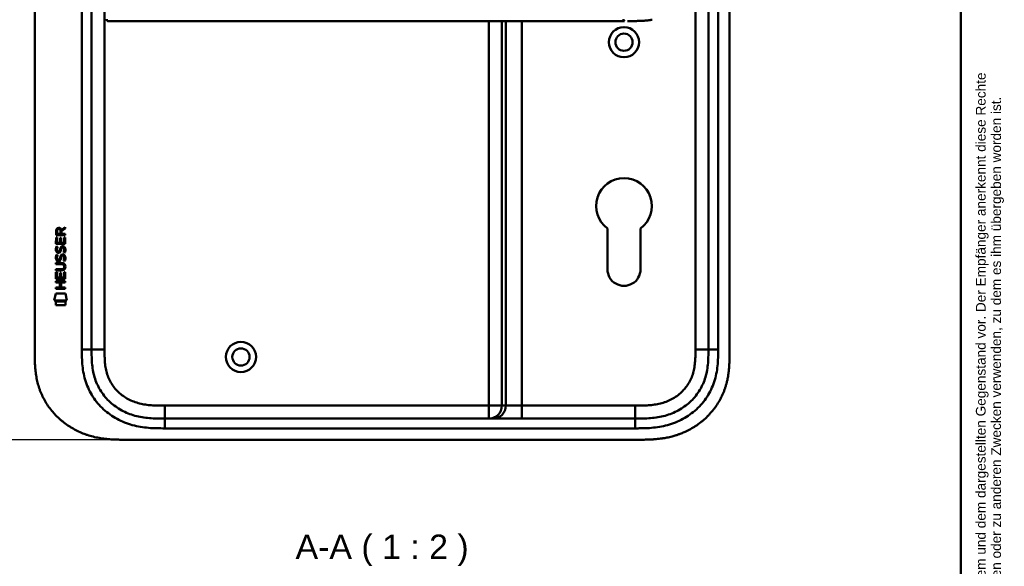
# Model space of a CAD drawing. Header units: millimetres. Extents: x 20 to 833, y 20 to 574.
# Tile 19 of 21: x 530 to 833, y 216 to 384. Entities that reach past the tile are written whole.
import ezdxf
from ezdxf.enums import TextEntityAlignment as Align

# ---------------------------------------------------------------- set-up
doc = ezdxf.new("R2010")
doc.units = ezdxf.units.MM
doc.header["$LTSCALE"] = 2
for name, color, linetype, lineweight in [('Bemaßungen(DIN)', 7, 'Continuous', 25), ('Sichtbare Kanten(DIN)', 7, 'Continuous', 50), ('Sichtbare tangentiale Kanten(DIN)', 7, 'Continuous', 50), ('Skizziergeometrie(DIN)', 7, 'Continuous', 50), ('Symbole(DIN)', 7, 'Continuous', 25)]:
    doc.layers.add(name, color=color, linetype=linetype, lineweight=lineweight)
doc.styles.add('Aktuell-DIN', font='arial.ttf')
doc.styles.add('Aktuell-DINGroßer Text', font='arial.ttf')
doc.styles.add('STANDARD-DIN~0', font='arial.ttf')
doc.styles.add('Textstil10', font='arial.ttf')
doc.styles.add('Textstil41', font='arial.ttf', dxfattribs={"width": 0.8})
doc.styles.add('Textstil83', font='arial.ttf', dxfattribs={"width": 0.8})
doc.dimstyles.new('CAD-LAN', dxfattribs={"dimscale": 2, "dimtxt": 3.5, "dimasz": 2.5, "dimexe": 3.175, "dimexo": 0, "dimgap": 0.8, "dimtad": 1, "dimrnd": 1e-08, "dimtxsty": 'STANDARD-DIN~0', "dimcen": 0.09, "dimdle": 10, "dimclrd": 250, "dimclre": 250, "dimclrt": 250, "dimadec": 0, "dimazin": 2, "dimtfac": 1, "dimtmove": 0, "dimatfit": 3, "dimfxl": 1, "dimtolj": 1, "dimtzin": 0, "dimlwd": 25, "dimlwe": 25, "dimarcsym": 0})

# ---------------------------------------------------------------- blocks, each defined once
blk = doc.blocks.new('Ränder Standardrahmen')
at = {"layer": 'Skizziergeometrie(DIN)', "flags": 128}
blk.add_lwpolyline([(10, 10), (10, 287), (410, 287), (410, 10), (10, 10)], dxfattribs=at)
blk = doc.blocks.new('Schriftfelder Heusser')
at = {"layer": 'Symbole(DIN)', "color": 7, "insert": (293.33, 191.7), "char_height": 1.5, "width": 182.3003, "attachment_point": 1, "rotation": 90, "line_spacing_factor": 0.944221, "style": 'Aktuell-DIN'}
blk.add_mtext('\\fArial|b0|i0;\\H1.5000;Die Schlossfabrik Heusser AG ist Eigentümerin dieses Dokumentes und behält sich alle Rechte an diesem und dem dargestellten Gegenstand vor. Der Empfänger anerkennt diese Rechte\\Pund wird das Dokument nicht ohne schriftliche Ermächtigung der Eigentümerin Dritten zugänglich machen oder zu anderen Zwecken verwenden, zu dem es ihm übergeben worden ist.\\P ', dxfattribs=at)
at = {"layer": 'Symbole(DIN)', "color": 179, "true_color": 0x262659, "style": 'Textstil10'}
blk.add_attdef('ERSTELLUNGSDATUM_001', (217.04, 218.29), '', height=2, dxfattribs=at)
at = {"layer": 'Symbole(DIN)', "color": 179, "true_color": 0x262659}
for tag, height, style, p in [('AUTOR', 2.49, 'Aktuell-DIN', (240.03, 219.26)), ('KONTROLLDATUM', 2, 'Textstil10', (217.42, 215.04)), ('KONTROLLIERT_VON', 2, 'Textstil10', (239.98, 215.05))]:
    blk.add_attdef(tag, text='', height=height, dxfattribs=dict(at, style=style)).set_placement(p, align=Align.MIDDLE_LEFT)
at = {"layer": 'Symbole(DIN)', "color": 7, "style": 'Textstil83', "width": 0.8}
blk.add_attdef('Anfänglicher_Ansichtsmaßstab_001', (281.57, 213.34), '', height=2.3, dxfattribs=at)
at = {"layer": 'Symbole(DIN)', "color": 179, "true_color": 0x262659, "style": 'Textstil10'}
blk.add_attdef('PROJEKT', text='', height=2, dxfattribs=at).set_placement((217.77, 209.72), align=Align.BOTTOM_LEFT)
at = {"layer": 'Symbole(DIN)', "color": 7, "style": 'Textstil41', "width": 0.8}
blk.add_attdef('STATUS', text='', height=5, dxfattribs=at).set_placement((284.53, 195.86), align=Align.MIDDLE_CENTER)
blk = doc.blocks.new('*D22')
at = {"layer": 'Bemaßungen(DIN)', "color": 250, "linetype": 'Continuous', "lineweight": 25, "true_color": 0x3f3f3f, "transparency": 16777216}
for p, q in [((562.23, 499.69), (475.04, 499.69)), ((481.39, 494.69), (481.39, 259.69)), ((562.79, 254.69), (475.04, 254.69))]:
    blk.add_line(p, q, dxfattribs=at)
at = {"layer": 'Bemaßungen(DIN)', "color": 250, "linetype": 'Continuous', "true_color": 0x3f3f3f, "transparency": 16777216}
for points in [[(480.56, 494.69), (482.23, 494.69), (481.39, 499.69)], [(480.56, 259.69), (482.23, 259.69), (481.39, 254.69)]]:
    blk.add_solid(points, dxfattribs=at)
at = {"layer": 'Defpoints', "color": 0, "linetype": 'Continuous', "transparency": 16777216}
for p in [(562.23, 499.69), (481.39, 254.69), (562.79, 254.69)]:
    blk.add_point(p, dxfattribs=at)
at = {"layer": 'Bemaßungen(DIN)', "color": 250, "linetype": 'Continuous', "lineweight": 25, "true_color": 0x3f3f3f, "transparency": 16777216, "insert": (472.65, 369.37), "char_height": 7, "attachment_point": 1, "rotation": 90, "style": 'STANDARD-DIN~0'}
blk.add_mtext('\\A1;245', dxfattribs=at)

msp = doc.modelspace()

# ---------------------------------------------------------------- linework, layer by layer
at = {"layer": 'Sichtbare Kanten(DIN)'}
for p, q in [((534.752, 281.478), (534.752, 472.909)), ((552.252, 282.478), (552.252, 471.909)), ((742.252, 471.909), (742.252, 282.478)), ((748.752, 281.478), (748.752, 472.909)), ((716.042, 383.68), (716.108, 383.68)), ((541.286, 317.767), (541.288, 319.08)), ((541.637, 319.036), (541.636, 318.148)), ((542.654, 318.147), (542.654, 319.036)), ((542.951, 319.396), (544.147, 320.187)), ((543.004, 318.998), (543.003, 318.147)), ((544.146, 319.752), (543.004, 318.998)), ((544.147, 320.187), (544.146, 319.752)), ((711.152, 307.197), (711.148, 319.772)), ((721.348, 319.765), (721.352, 307.2)), ((541.284, 315.037), (541.286, 317.041)), ((544.145, 317.765), (541.286, 317.767)), ((541.286, 317.041), (541.634, 317.041)), ((541.634, 317.041), (541.633, 315.413)), ((541.636, 318.148), (542.654, 318.147)), ((542.527, 315.413), (542.528, 316.86)), ((542.528, 316.86), (542.877, 316.859)), ((542.877, 316.859), (542.876, 315.412)), ((543.003, 318.147), (544.145, 318.146)), ((543.794, 315.412), (543.796, 317.059)), ((543.796, 317.059), (544.144, 317.058)), ((544.144, 317.058), (544.143, 315.034)), ((544.145, 318.146), (544.145, 317.765)), ((544.143, 315.034), (541.284, 315.037)), ((541.456, 314.263), (541.794, 314.162)), ((541.633, 315.413), (542.527, 315.413)), ((541.652, 312.931), (541.659, 312.914)), ((542.336, 312.833), (542.347, 312.85)), ((542.876, 315.412), (543.794, 315.412)), ((543.384, 313.96), (543.373, 313.96)), ((541.454, 311.716), (541.792, 311.616)), ((541.65, 310.385), (541.657, 310.367)), ((542.334, 310.287), (542.345, 310.304)), ((543.382, 311.413), (543.371, 311.413)), ((541.277, 306.874), (541.278, 307.251)), ((542.923, 306.873), (541.277, 306.874)), ((541.278, 307.251), (542.947, 307.25)), ((541.279, 308.809), (541.279, 309.186)), ((541.279, 309.186), (542.925, 309.185)), ((542.949, 308.808), (541.279, 308.809)), ((543.829, 308.023), (543.829, 308.032)), ((541.273, 303.128), (541.274, 303.506)), ((541.274, 303.506), (544.132, 303.503)), ((541.275, 304.299), (541.277, 306.303)), ((544.134, 304.297), (541.275, 304.299)), ((541.277, 306.303), (541.625, 306.303)), ((541.625, 306.303), (541.624, 304.676)), ((541.624, 304.676), (542.519, 304.675)), ((542.519, 304.675), (542.52, 306.122)), ((542.52, 306.122), (542.868, 306.122)), ((542.868, 306.122), (542.867, 304.675)), ((542.867, 304.675), (543.786, 304.674)), ((543.786, 304.674), (543.787, 306.321)), ((543.787, 306.321), (544.136, 306.321)), ((544.132, 303.503), (544.132, 303.126)), ((544.136, 306.321), (544.134, 304.297)), ((541.272, 301.194), (541.272, 301.571)), ((541.272, 301.571), (542.515, 301.57)), ((544.13, 301.192), (541.272, 301.194)), ((542.516, 303.127), (541.273, 303.128)), ((542.515, 301.57), (542.516, 303.127)), ((542.873, 303.127), (542.871, 301.57)), ((542.871, 301.57), (544.131, 301.569)), ((544.132, 303.126), (542.873, 303.127)), ((544.131, 301.569), (544.13, 301.192)), ((540.741, 297.617), (541.2, 299.749)), ((544.656, 297.614), (540.741, 297.617)), ((541.199, 296.189), (541.2, 297.331)), ((541.2, 299.749), (544.206, 299.747)), ((541.2, 297.331), (544.197, 297.328)), ((544.197, 297.328), (544.196, 296.186)), ((544.206, 299.747), (544.656, 297.614)), ((544.196, 296.186), (541.199, 296.189)), ((574.79, 261.193), (719.714, 261.193)), ((562.791, 254.693), (720.713, 254.693))]:
    msp.add_line(p, q, dxfattribs=at)
for centre, radius in [((716.252, 377.193), 4.65), ((716.252, 377.193), 2.65), ((598.252, 280.193), 4.65), ((598.252, 280.193), 2.65)]:
    msp.add_circle(centre, radius, dxfattribs=at)
for centre, radius, start, end in [((716.252, 326.693), 8.6, 306.33484, 233.59112), ((716.252, 307.198), 5.1, 180.02039, 0.02039)]:
    msp.add_arc(centre, radius, start, end, dxfattribs=at)
for centre, major_axis, ratio, start_param, end_param in [((542.815, 318.264), (-0.976, 1.274), 0.5180415, 5.9043613, 6.8771057), ((541.423, 318.183), (1.242, 1.64), 0.5994938, 5.878165, 6.7089725), ((542.918, 316.042), (1.103, 3.296), 0.2312948, 2.8124619, 2.8734213), ((542.397, 313.725), (0.574, 1.004), 0.5438409, 2.7534304, 3.2137241), ((542.278, 312.858), (0.098, 0.139), 0.3641716, 4.4844927, 4.7925708), ((542.725, 312.273), (0.839, 1.642), 0.4591024, 5.9761877, 6.4975755), ((543.002, 313.742), (-1.192, -3.54), 0.2215161, 5.9678979, 6.0270389), ((542.403, 311.187), (-0.583, -1.012), 0.541605, 5.8985019, 6.3563332), ((542.276, 310.311), (-0.098, -0.139), 0.3641716, 1.3429, 1.6509781), ((542.724, 309.729), (-0.838, -1.64), 0.4594521, 2.8344186, 3.3561114), ((539.108, 311.555), (4.808, -4.323), 0.3742014, 5.888113, 6.6064523), ((539.104, 304.511), (4.814, 4.313), 0.3742661, 5.9599282, 6.6783921), ((520.396, 327.86), (23.266, -20.361), 0.1371339, 6.127502, 6.402435)]:
    msp.add_ellipse(centre, major_axis=major_axis, ratio=ratio, start_param=start_param, end_param=end_param, dxfattribs=at)
for points, degree, knots in [([(557.497, 383.68), (557.496, 383.68), (557.496, 383.68), (557.496, 383.68), (557.496, 383.68), (557.495, 383.68), (557.495, 383.68), (557.494, 383.68), (557.494, 383.68), (557.491, 383.68), (557.489, 383.68), (557.484, 383.68), (557.482, 383.68), (557.477, 383.68), (557.474, 383.68), (557.461, 383.681), (557.458, 383.681), (557.451, 383.681), (557.449, 383.681), (557.443, 383.681), (557.44, 383.681), (557.429, 383.681), (557.422, 383.681), (557.399, 383.681), (557.384, 383.682), (557.307, 383.685), (557.244, 383.691), (557.156, 383.717), (557.127, 383.728), (557.073, 383.759), (557.048, 383.779), (557.008, 383.826), (556.991, 383.853), (556.969, 383.911), (556.962, 383.941), (556.954, 384.002), (556.953, 384.033), (556.955, 384.14), (556.968, 384.216), (556.98, 384.291)], 3, [0, 0, 0, 0, 0.00028677, 0.00028677, 0.00085963, 0.00085963, 0.00200522, 0.00200522, 0.00429634, 0.00429634, 0.02262582, 0.02262582, 0.03179275, 0.03179275, 0.04109082, 0.04109082, 0.04341208, 0.04341208, 0.04456569, 0.04456569, 0.0457191, 0.0457191, 0.04803012, 0.04803012, 0.05262125, 0.05262125, 0.07113734, 0.07113734, 0.08037876, 0.08037876, 0.08967939, 0.08967939, 0.09896722, 0.09896722, 0.10819297, 0.10819297, 0.11738064, 0.11738064, 0.14030942, 0.14030942, 0.14030942, 0.14030942]), ([(557.535, 383.68), (557.535, 383.68), (557.535, 383.68), (557.533, 383.68), (557.53, 383.68), (557.524, 383.68), (557.521, 383.68), (557.511, 383.68), (557.505, 383.68), (557.493, 383.68), (557.487, 383.68), (557.482, 383.68)], 3, [0, 0, 0, 0, 0.0000178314, 0.0000178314, 0.0007794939, 0.0007794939, 0.0018252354, 0.0018252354, 0.003761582, 0.003761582, 0.0056120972, 0.0056120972, 0.0056120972, 0.0056120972]), ([(557.547, 383.68), (557.547, 383.68), (557.547, 383.68), (557.547, 383.68), (557.547, 383.682), (557.547, 383.682), (557.547, 383.68), (557.547, 383.679), (557.546, 383.68), (557.545, 383.681), (557.545, 383.682), (557.545, 383.68), (557.544, 383.68), (557.543, 383.68), (557.542, 383.681), (557.542, 383.681), (557.541, 383.681), (557.541, 383.68), (557.541, 383.68), (557.54, 383.68), (557.54, 383.68), (557.539, 383.68), (557.538, 383.681), (557.537, 383.681), (557.536, 383.68), (557.535, 383.68), (557.534, 383.68), (557.533, 383.681), (557.532, 383.681), (557.531, 383.68), (557.53, 383.68), (557.528, 383.68), (557.527, 383.68), (557.526, 383.681), (557.525, 383.681), (557.524, 383.68), (557.523, 383.68), (557.521, 383.68), (557.52, 383.68), (557.519, 383.681), (557.518, 383.681), (557.517, 383.68), (557.515, 383.68), (557.514, 383.68), (557.513, 383.68), (557.512, 383.68), (557.51, 383.681), (557.509, 383.68), (557.508, 383.68), (557.506, 383.68), (557.505, 383.68), (557.504, 383.68), (557.502, 383.68), (557.501, 383.68), (557.5, 383.68), (557.485, 383.68), (557.485, 383.68), (558.335, 383.68), (558.927, 383.68), (559.974, 383.68), (561.484, 383.68), (562.501, 383.68), (563.716, 383.68), (565.079, 383.68)], 3, [0, 0, 0, 0, 0.0025183, 0.0025183, 0.0025183, 0.0949441, 0.0949441, 0.0949441, 0.1873699, 0.1873699, 0.1873699, 0.2797957, 0.2797957, 0.2797957, 0.3722215, 0.3722215, 0.3722215, 0.4184344, 0.4184344, 0.4184344, 0.4646473, 0.4646473, 0.4646473, 0.5570732, 0.5570732, 0.5570732, 0.649499, 0.649499, 0.649499, 0.7419248, 0.7419248, 0.7419248, 0.8343506, 0.8343506, 0.8343506, 0.9267764, 0.9267764, 0.9267764, 1.0192022, 1.0192022, 1.0192022, 1.111628, 1.111628, 1.111628, 1.2040539, 1.2040539, 1.2040539, 1.2964797, 1.2964797, 1.2964797, 1.3889055, 1.3889055, 1.3889055, 1.4813313, 1.4813313, 1.4813313, 2.5715522, 2.5715522, 2.5715522, 3.3314242, 3.3314242, 3.3314242, 3.8432408, 3.8432408, 3.8432408, 3.8432408]), ([(557.529, 383.68), (557.529, 383.68), (557.529, 383.68), (557.528, 383.68), (557.528, 383.68), (557.528, 383.68), (557.528, 383.68), (557.527, 383.68), (557.526, 383.68), (557.521, 383.68), (557.517, 383.68), (557.506, 383.68), (557.499, 383.68), (557.492, 383.68), (557.49, 383.68), (557.489, 383.68)], 3, [0, 0, 0, 0, 0.0000222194, 0.0000222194, 0.0000666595, 0.0000666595, 0.0001555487, 0.0001555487, 0.000333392, 0.000333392, 0.0016342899, 0.0016342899, 0.0041648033, 0.0041648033, 0.0047801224, 0.0047801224, 0.0047801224, 0.0047801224]), ([(557.522, 383.68), (557.522, 383.68), (557.522, 383.68), (557.522, 383.68), (557.521, 383.68), (557.521, 383.68), (557.52, 383.68), (557.519, 383.68), (557.518, 383.68), (557.515, 383.68), (557.513, 383.68), (557.51, 383.68), (557.509, 383.68), (557.505, 383.68), (557.503, 383.68), (557.499, 383.68), (557.498, 383.68), (557.497, 383.68)], 3, [0, 0, 0, 0, 0.0000111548, 0.0000111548, 0.0000825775, 0.0000825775, 0.0002255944, 0.0002255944, 0.0005124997, 0.0005124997, 0.0010879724, 0.0010879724, 0.0016605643, 0.0016605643, 0.0027915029, 0.0027915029, 0.0035733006, 0.0035733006, 0.0035733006, 0.0035733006]), ([(567.02, 383.68), (567.02, 383.68), (567.02, 383.68), (567.016, 383.68), (567.012, 383.68), (566.999, 383.68), (566.991, 383.68), (566.961, 383.68), (566.94, 383.68), (566.862, 383.68), (566.806, 383.68), (566.451, 383.68), (566.157, 383.68), (565.675, 383.68), (565.485, 383.68), (565.235, 383.68), (565.173, 383.68), (565.102, 383.68), (565.092, 383.68), (565.079, 383.68), (565.075, 383.68), (565.071, 383.68), (565.071, 383.68), (565.071, 383.68)], 3, [0, 0, 0, 0, 0.00002188, 0.00002188, 0.00142247, 0.00142247, 0.00422366, 0.00422366, 0.01131416, 0.01131416, 0.03022244, 0.03022244, 0.13111577, 0.13111577, 0.19835974, 0.19835974, 0.2207698, 0.2207698, 0.22427128, 0.22427128, 0.22567187, 0.22567187, 0.22569375, 0.22569375, 0.22569375, 0.22569375]), ([(567.023, 383.68), (567.453, 383.68), (567.894, 383.68), (568.344, 383.68), (570.874, 383.68), (573.616, 383.68), (576.357, 383.68), (578.606, 383.68), (580.877, 383.68), (583.147, 383.68), (593.25, 383.68), (603.4, 383.68), (613.522, 383.68), (630.431, 383.68), (647.357, 383.68), (664.27, 383.68), (672.726, 383.68), (681.186, 383.68), (689.643, 383.68), (693.872, 383.68), (698.099, 383.68), (702.329, 383.68), (704.993, 383.68), (707.67, 383.68), (710.316, 383.68), (711.871, 383.68), (713.404, 383.68), (714.951, 383.68), (715.313, 383.68), (715.67, 383.68), (716.042, 383.68)], 3, [4.0756591, 4.0756591, 4.0756591, 4.0756591, 4.2235005, 4.2235005, 4.2235005, 5.0551855, 5.0551855, 5.0551855, 5.7376751, 5.7376751, 5.7376751, 8.7756456, 8.7756456, 8.7756456, 13.8502555, 13.8502555, 13.8502555, 16.3875605, 16.3875605, 16.3875605, 17.6562129, 17.6562129, 17.6562129, 18.4553381, 18.4553381, 18.4553381, 18.9248654, 18.9248654, 18.9248654, 19.0347624, 19.0347624, 19.0347624, 19.0347624]), ([(716.414, 383.681), (716.414, 383.681), (716.414, 383.681), (716.414, 383.681), (716.414, 383.681), (716.413, 383.681), (716.413, 383.681), (716.412, 383.681), (716.412, 383.681), (716.409, 383.681), (716.408, 383.681), (716.388, 383.681), (716.37, 383.681), (716.328, 383.681), (716.304, 383.681), (716.247, 383.681), (716.215, 383.681), (716.172, 383.68), (716.162, 383.68), (716.147, 383.68), (716.144, 383.68), (716.139, 383.68), (716.138, 383.68), (716.136, 383.68), (716.136, 383.68), (716.135, 383.68), (716.135, 383.68), (716.135, 383.68), (716.135, 383.68), (716.134, 383.68)], 3, [0, 0, 0, 0, 0.000010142, 0.000010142, 0.000037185, 0.000037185, 0.000109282, 0.000109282, 0.000301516, 0.000301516, 0.000814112, 0.000814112, 0.00628175, 0.00628175, 0.013571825, 0.013571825, 0.023292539, 0.023292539, 0.026532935, 0.026532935, 0.027613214, 0.027613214, 0.02797342, 0.02797342, 0.028093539, 0.028093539, 0.028133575, 0.028133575, 0.028179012, 0.028179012, 0.028179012, 0.028179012]), ([(718.53, 383.697), (718.53, 383.697), (718.53, 383.697), (718.53, 383.697), (718.53, 383.697), (718.529, 383.697), (718.529, 383.697), (718.527, 383.697), (718.526, 383.697), (718.521, 383.697), (718.518, 383.697), (718.504, 383.696), (718.493, 383.696), (718.451, 383.696), (718.419, 383.695), (718.292, 383.694), (718.196, 383.692), (718.071, 383.691), (718.042, 383.691), (717.998, 383.69), (717.984, 383.69), (717.962, 383.69), (717.955, 383.69), (717.944, 383.69), (717.94, 383.69), (717.935, 383.69), (717.933, 383.689), (717.93, 383.689), (717.929, 383.689), (717.928, 383.689), (717.927, 383.689), (717.927, 383.689), (717.927, 383.689), (717.926, 383.689), (717.926, 383.689), (717.926, 383.689), (717.926, 383.689), (717.926, 383.689), (717.926, 383.689), (717.926, 383.689)], 3, [0, 0, 0, 0, 0.000043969, 0.000043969, 0.000083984, 0.000083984, 0.000204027, 0.000204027, 0.000564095, 0.000564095, 0.001644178, 0.001644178, 0.004884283, 0.004884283, 0.014604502, 0.014604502, 0.04376599, 0.04376599, 0.052593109, 0.052593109, 0.057007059, 0.057007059, 0.059214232, 0.059214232, 0.060317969, 0.060317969, 0.060869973, 0.060869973, 0.061146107, 0.061146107, 0.061284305, 0.061284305, 0.061353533, 0.061353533, 0.061388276, 0.061388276, 0.061405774, 0.061405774, 0.061423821, 0.061423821, 0.061423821, 0.061423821]), ([(718.53, 383.697), (718.541, 383.697), (718.551, 383.697), (718.755, 383.7), (718.947, 383.703), (719.138, 383.707)], 3, [0.247650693, 0.247650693, 0.247650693, 0.247650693, 0.250845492, 0.250845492, 0.310534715, 0.310534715, 0.310534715, 0.310534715]), ([(719.748, 383.719), (719.748, 383.719), (719.748, 383.719), (719.748, 383.719), (719.747, 383.719), (719.747, 383.719), (719.747, 383.719), (719.745, 383.719), (719.744, 383.719), (719.739, 383.719), (719.736, 383.719), (719.722, 383.719), (719.711, 383.719), (719.67, 383.718), (719.638, 383.717), (719.512, 383.714), (719.417, 383.712), (719.291, 383.71), (719.261, 383.709), (719.215, 383.708), (719.2, 383.708), (719.177, 383.707), (719.169, 383.707), (719.158, 383.707), (719.154, 383.707), (719.148, 383.707), (719.146, 383.707), (719.143, 383.707), (719.142, 383.707), (719.141, 383.707), (719.14, 383.707), (719.14, 383.707), (719.139, 383.707), (719.139, 383.707), (719.139, 383.707), (719.139, 383.707), (719.139, 383.707), (719.139, 383.707), (719.138, 383.707), (719.138, 383.707)], 3, [0, 0, 0, 0, 0.000046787, 0.000046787, 0.000086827, 0.000086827, 0.000206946, 0.000206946, 0.000567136, 0.000567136, 0.001647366, 0.001647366, 0.004887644, 0.004887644, 0.014608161, 0.014608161, 0.043771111, 0.043771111, 0.053078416, 0.053078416, 0.057732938, 0.057732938, 0.060060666, 0.060060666, 0.0612249, 0.0612249, 0.061807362, 0.061807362, 0.062098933, 0.062098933, 0.062245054, 0.062245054, 0.062318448, 0.062318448, 0.062355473, 0.062355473, 0.062374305, 0.062374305, 0.06239437, 0.06239437, 0.06239437, 0.06239437]), ([(719.748, 383.719), (719.757, 383.72), (719.765, 383.72), (719.975, 383.725), (720.176, 383.73), (720.392, 383.736), (720.406, 383.736), (720.421, 383.737)], 3, [0.373932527, 0.373932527, 0.373932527, 0.373932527, 0.376597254, 0.376597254, 0.439473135, 0.439473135, 0.443987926, 0.443987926, 0.443987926, 0.443987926]), ([(720.909, 383.752), (720.909, 383.752), (720.909, 383.752), (720.909, 383.752), (720.909, 383.752), (720.909, 383.752), (720.908, 383.752), (720.908, 383.752), (720.907, 383.752), (720.904, 383.752), (720.902, 383.751), (720.893, 383.751), (720.887, 383.751), (720.861, 383.75), (720.841, 383.75), (720.762, 383.747), (720.703, 383.745), (720.607, 383.742), (720.57, 383.741), (720.514, 383.739), (720.495, 383.739), (720.467, 383.738), (720.458, 383.738), (720.444, 383.737), (720.439, 383.737), (720.432, 383.737), (720.43, 383.737), (720.427, 383.737), (720.425, 383.737), (720.424, 383.737), (720.423, 383.737), (720.422, 383.737), (720.422, 383.737), (720.421, 383.737), (720.421, 383.737), (720.421, 383.737), (720.421, 383.737), (720.421, 383.737), (720.421, 383.737), (720.421, 383.737), (720.421, 383.737), (720.421, 383.737)], 3, [0, 0, 0, 0, 0.000030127, 0.000030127, 0.00007034, 0.00007034, 0.000146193, 0.000146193, 0.000373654, 0.000373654, 0.001055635, 0.001055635, 0.003100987, 0.003100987, 0.009236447, 0.009236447, 0.027643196, 0.027643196, 0.039082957, 0.039082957, 0.044805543, 0.044805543, 0.047668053, 0.047668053, 0.049100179, 0.049100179, 0.049817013, 0.049817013, 0.050176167, 0.050176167, 0.050356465, 0.050356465, 0.050447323, 0.050447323, 0.050493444, 0.050493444, 0.050517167, 0.050517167, 0.050529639, 0.050529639, 0.050543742, 0.050543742, 0.050543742, 0.050543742]), ([(720.909, 383.752), (720.932, 383.752), (720.955, 383.753), (721.021, 383.755), (721.065, 383.757), (721.108, 383.758)], 3, [0.495122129, 0.495122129, 0.495122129, 0.495122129, 0.502349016, 0.502349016, 0.515895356, 0.515895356, 0.515895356, 0.515895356]), ([(721.108, 383.758), (721.108, 383.758), (721.524, 383.772), (722.308, 383.803), (723.084, 383.851), (723.844, 383.931), (724.591, 384.062), (724.94, 384.137)], 5, [0, 0, 0, 0, 0, 0, 0.00023388, 0.21792631, 0.41257681, 0.41257681, 0.41257681, 0.41257681, 0.41257681, 0.41257681]), ([(543.829, 308.032), (543.829, 308.079), (543.826, 308.126), (543.81, 308.261), (543.788, 308.349), (543.713, 308.5), (543.667, 308.561), (543.547, 308.667), (543.476, 308.707), (543.259, 308.79), (543.099, 308.808), (542.949, 308.808)], 3, [0, 0, 0, 0, 0.01400423, 0.01400423, 0.0408947, 0.0408947, 0.06439039, 0.06439039, 0.08887549, 0.08887549, 0.13413559, 0.13413559, 0.13413559, 0.13413559]), ([(574.79, 261.193), (573.993, 261.193), (573.194, 261.194), (572.398, 261.212), (571.616, 261.23), (570.837, 261.265), (570.064, 261.33), (569.302, 261.393), (568.546, 261.485), (567.799, 261.612), (567.061, 261.737), (566.331, 261.896), (565.613, 262.094), (564.191, 262.486), (562.814, 263.03), (561.524, 263.729), (560.241, 264.425), (559.045, 265.274), (557.976, 266.254), (556.903, 267.239), (555.959, 268.356), (555.18, 269.562), (554.389, 270.787), (553.768, 272.102), (553.316, 273.466), (553.086, 274.161), (552.9, 274.869), (552.752, 275.586), (552.603, 276.316), (552.493, 277.056), (552.417, 277.803), (552.34, 278.565), (552.297, 279.335), (552.275, 280.106), (552.253, 280.897), (552.252, 281.689), (552.252, 282.478)], 3, [-3.5878945, -3.5878945, -3.5878945, -3.5878945, -3.3572287, -3.3572287, -3.3572287, -3.130617, -3.130617, -3.130617, -2.9072125, -2.9072125, -2.9072125, -2.686272, -2.686272, -2.686272, -2.2491577, -2.2491577, -2.2491577, -1.8144218, -1.8144218, -1.8144218, -1.3774727, -1.3774727, -1.3774727, -0.9334763, -0.9334763, -0.9334763, -0.7071199, -0.7071199, -0.7071199, -0.476774, -0.476774, -0.476774, -0.2414596, -0.2414596, -0.2414596, 0, 0, 0, 0]), ([(742.252, 282.478), (742.252, 281.689), (742.252, 280.897), (742.229, 280.106), (742.207, 279.335), (742.164, 278.565), (742.087, 277.803), (742.011, 277.056), (741.902, 276.316), (741.752, 275.586), (741.605, 274.869), (741.418, 274.161), (741.188, 273.466), (740.736, 272.102), (740.115, 270.787), (739.324, 269.562), (738.545, 268.356), (737.602, 267.239), (736.528, 266.254), (735.46, 265.274), (734.263, 264.425), (732.98, 263.729), (731.69, 263.03), (730.313, 262.486), (728.892, 262.094), (728.173, 261.896), (727.443, 261.737), (726.705, 261.612), (725.958, 261.485), (725.203, 261.393), (724.44, 261.33), (723.668, 261.265), (722.888, 261.23), (722.106, 261.212), (721.31, 261.194), (720.511, 261.193), (719.714, 261.193)], 3, [-3.5878945, -3.5878945, -3.5878945, -3.5878945, -3.3464348, -3.3464348, -3.3464348, -3.1111202, -3.1111202, -3.1111202, -2.8807742, -2.8807742, -2.8807742, -2.6544175, -2.6544175, -2.6544175, -2.2104205, -2.2104205, -2.2104205, -1.7734708, -1.7734708, -1.7734708, -1.3387347, -1.3387347, -1.3387347, -0.9016205, -0.9016205, -0.9016205, -0.6806803, -0.6806803, -0.6806803, -0.4572762, -0.4572762, -0.4572762, -0.2306652, -0.2306652, -0.2306652, 0, 0, 0, 0]), ([(534.752, 281.478), (534.752, 280.91), (534.753, 279.767), (534.788, 278.318), (534.871, 276.857), (534.981, 275.681), (535.19, 274.207), (535.418, 273.028), (535.789, 271.562), (536.157, 270.398), (536.709, 268.964), (537.225, 267.838), (537.964, 266.465), (538.629, 265.398), (539.548, 264.113), (540.351, 263.128), (541.436, 261.958), (542.364, 261.074), (543.592, 260.042), (544.626, 259.277), (545.973, 258.403), (547.091, 257.771), (548.528, 257.067), (549.706, 256.575), (551.205, 256.049), (552.421, 255.697), (553.953, 255.341), (555.185, 255.122), (556.725, 254.919), (557.954, 254.811), (559.482, 254.73), (560.998, 254.694), (562.196, 254.693), (562.791, 254.693)], 3, [0.00000215, 0.00000215, 0.00000215, 0.00000215, 0.04166657, 0.08333314, 0.10416642, 0.14583299, 0.16666628, 0.20833285, 0.22916613, 0.2708327, 0.29166599, 0.33333256, 0.35416584, 0.39583241, 0.4166657, 0.45833227, 0.47916555, 0.52083212, 0.54166541, 0.58333198, 0.60416526, 0.64583183, 0.66666512, 0.70833169, 0.72916497, 0.77083154, 0.79166483, 0.8333314, 0.85416468, 0.89583125, 0.91666454, 0.95833111, 0.99999768, 0.99999768, 0.99999768, 0.99999768]), ([(720.713, 254.693), (721.311, 254.693), (722.362, 254.694), (723.573, 254.719), (724.486, 254.754), (725.096, 254.787), (725.858, 254.841), (726.469, 254.896), (727.232, 254.979), (727.843, 255.059), (728.758, 255.2), (729.669, 255.37), (730.875, 255.648), (731.772, 255.896), (732.66, 256.177), (733.246, 256.38), (734.118, 256.711), (734.977, 257.074), (736.238, 257.679), (737.327, 258.283), (738.642, 259.116), (739.653, 259.844), (740.861, 260.827), (741.779, 261.672), (742.859, 262.795), (743.667, 263.746), (744.602, 264.995), (745.286, 266.041), (745.979, 267.264), (746.397, 268.102), (746.78, 268.957), (747.017, 269.535), (747.29, 270.265), (747.49, 270.857), (747.716, 271.602), (747.879, 272.203), (748.097, 273.11), (748.279, 274.024), (748.467, 275.249), (748.569, 276.169), (748.644, 277.087), (748.682, 277.699), (748.716, 278.462), (748.734, 279.07), (748.746, 279.827), (748.752, 280.58), (748.752, 281.179), (748.752, 281.478)], 3, [0.00000945, 0.00000945, 0.00000945, 0.00000945, 0.04167564, 0.07292528, 0.08334182, 0.10417491, 0.11459146, 0.13542455, 0.1458411, 0.16667419, 0.17709074, 0.20834038, 0.22917347, 0.26042311, 0.27083965, 0.29167275, 0.30208929, 0.33333893, 0.35417202, 0.39583821, 0.4166713, 0.45833749, 0.47917058, 0.52083676, 0.54166985, 0.58333604, 0.60416913, 0.64583532, 0.66666841, 0.69791805, 0.70833459, 0.72916769, 0.73958423, 0.76041733, 0.77083387, 0.79166696, 0.80208351, 0.83333315, 0.85416624, 0.88541588, 0.89583243, 0.91666552, 0.92708206, 0.94791516, 0.9583317, 0.9791648, 0.99999789, 0.99999789, 0.99999789, 0.99999789])]:
    msp.add_open_spline(points, degree=degree, knots=knots, dxfattribs=at)
for points in [[(557.544, 383.68), (557.522, 383.68), (557.5, 383.68), (557.478, 383.68)], [(557.547, 383.68), (557.546, 383.68), (557.545, 383.68), (557.544, 383.68)], [(557.547, 383.68), (557.547, 383.68), (557.547, 383.68), (557.547, 383.68)], [(716.108, 383.68), (716.117, 383.68), (716.126, 383.68), (716.134, 383.68)], [(717.342, 383.685), (717.538, 383.686), (717.732, 383.687), (717.926, 383.689)], [(541.288, 319.08), (541.303, 319.522), (541.535, 319.984), (542.148, 319.984)], [(542.654, 319.036), (542.655, 319.309), (542.568, 319.634), (542.152, 319.634)], [(541.332, 312.784), (541.242, 313.025), (541.213, 313.258), (541.255, 313.587)], [(541.255, 313.587), (541.272, 313.726), (541.314, 313.933), (541.385, 314.106)], [(541.892, 312.324), (541.668, 312.357), (541.438, 312.502), (541.332, 312.784)], [(541.385, 314.106), (541.404, 314.155), (541.456, 314.263), (541.456, 314.263)], [(541.639, 313.698), (541.575, 313.445), (541.569, 313.221), (541.628, 313.005)], [(541.794, 314.162), (541.794, 314.162), (541.674, 313.836), (541.639, 313.698)], [(541.864, 312.701), (542.011, 312.641), (542.2, 312.677), (542.305, 312.792)], [(542.674, 312.675), (542.559, 312.466), (542.364, 312.307), (542.046, 312.311)], [(542.347, 312.85), (542.416, 312.96), (542.472, 313.123), (542.527, 313.369)], [(542.527, 313.369), (542.612, 313.736), (542.714, 313.948), (542.855, 314.115)], [(542.867, 313.218), (542.812, 312.978), (542.75, 312.813), (542.674, 312.675)], [(542.855, 314.115), (542.948, 314.226), (543.078, 314.298), (543.258, 314.322)], [(542.916, 313.417), (542.908, 313.387), (542.868, 313.221), (542.867, 313.218)], [(543.101, 313.842), (543.031, 313.753), (542.97, 313.615), (542.916, 313.417)], [(543.373, 313.96), (543.251, 313.96), (543.176, 313.927), (543.101, 313.842)], [(543.258, 314.322), (543.545, 314.36), (543.828, 314.26), (544.022, 313.943)], [(543.576, 312.377), (543.576, 312.377), (543.731, 312.631), (543.79, 312.916)], [(543.79, 312.916), (543.859, 313.249), (543.859, 313.525), (543.753, 313.722)], [(544.17, 313.009), (544.14, 312.678), (543.982, 312.348), (543.945, 312.29)], [(544.022, 313.943), (544.132, 313.763), (544.185, 313.544), (544.185, 313.274)], [(544.185, 313.274), (544.185, 313.189), (544.178, 313.104), (544.17, 313.009)], [(541.33, 310.238), (541.24, 310.479), (541.211, 310.712), (541.253, 311.04)], [(541.253, 311.04), (541.27, 311.179), (541.312, 311.386), (541.383, 311.559)], [(541.89, 309.777), (541.666, 309.81), (541.436, 309.955), (541.33, 310.238)], [(541.383, 311.559), (541.402, 311.609), (541.454, 311.716), (541.454, 311.716)], [(541.637, 311.151), (541.573, 310.899), (541.567, 310.675), (541.626, 310.459)], [(541.792, 311.616), (541.792, 311.616), (541.672, 311.289), (541.637, 311.151)], [(541.862, 310.155), (542.009, 310.095), (542.198, 310.13), (542.303, 310.245)], [(542.044, 309.764), (541.944, 309.766), (541.923, 309.772), (541.89, 309.777)], [(542.046, 312.311), (541.946, 312.312), (541.925, 312.319), (541.892, 312.324)], [(542.672, 310.129), (542.557, 309.919), (542.362, 309.76), (542.044, 309.764)], [(542.345, 310.304), (542.414, 310.413), (542.47, 310.577), (542.525, 310.822)], [(542.525, 310.822), (542.61, 311.19), (542.712, 311.401), (542.853, 311.569)], [(542.865, 310.672), (542.81, 310.432), (542.748, 310.267), (542.672, 310.129)], [(542.853, 311.569), (542.946, 311.679), (543.076, 311.751), (543.256, 311.775)], [(542.913, 310.87), (542.906, 310.84), (542.866, 310.674), (542.865, 310.672)], [(543.099, 311.295), (543.029, 311.207), (542.968, 311.068), (542.913, 310.87)], [(543.371, 311.413), (543.249, 311.413), (543.174, 311.381), (543.099, 311.295)], [(543.256, 311.775), (543.543, 311.814), (543.826, 311.713), (544.019, 311.397)], [(543.574, 309.83), (543.574, 309.831), (543.729, 310.084), (543.788, 310.369)], [(543.943, 309.744), (543.923, 309.748), (543.574, 309.83), (543.574, 309.83)], [(543.945, 312.29), (543.925, 312.295), (543.576, 312.377), (543.576, 312.377)], [(543.788, 310.369), (543.857, 310.702), (543.857, 310.978), (543.751, 311.176)], [(544.168, 310.462), (544.138, 310.131), (543.98, 309.801), (543.943, 309.744)], [(544.019, 311.397), (544.13, 311.216), (544.183, 310.997), (544.183, 310.728)], [(544.183, 310.728), (544.183, 310.643), (544.176, 310.557), (544.168, 310.462)]]:
    msp.add_open_spline(points, degree=3, dxfattribs=at)
at = {"layer": 'Sichtbare tangentiale Kanten(DIN)'}
for p, q in [((556.252, 471.909), (556.252, 282.478)), ((738.252, 282.478), (738.252, 471.909)), ((674.655, 265.193), (674.655, 383.68)), ((678.639, 383.68), (678.639, 265.193)), ((679.845, 265.193), (679.845, 383.68)), ((684.826, 383.68), (684.826, 265.193)), ((552.252, 282.478), (549.252, 282.478)), ((556.252, 282.478), (552.252, 282.478)), ((738.252, 282.478), (742.252, 282.478)), ((742.252, 282.478), (745.252, 282.478)), ((574.77, 265.193), (674.655, 265.193)), ((574.77, 265.193), (574.77, 261.193)), ((674.655, 265.193), (674.655, 261.193)), ((674.655, 265.193), (678.639, 265.193)), ((678.639, 265.193), (679.845, 265.193)), ((679.845, 265.193), (684.826, 265.193)), ((684.826, 265.193), (684.826, 261.193)), ((684.826, 265.193), (719.715, 265.193)), ((719.715, 265.193), (719.715, 261.193)), ((574.79, 261.193), (574.79, 258.193)), ((719.714, 261.193), (719.714, 258.194))]:
    msp.add_line(p, q, dxfattribs=at)
for points in [[(549.252, 471.909), (549.252, 408.765), (549.252, 345.622), (549.252, 282.478)], [(745.252, 282.478), (745.252, 345.621), (745.252, 408.765), (745.252, 471.909)], [(678.639, 265.193), (678.639, 262.984), (676.855, 261.193), (674.655, 261.193)], [(675.861, 261.193), (678.061, 261.193), (679.845, 262.984), (679.845, 265.193)], [(574.79, 258.193), (623.098, 258.193), (671.406, 258.193), (719.714, 258.194)]]:
    msp.add_open_spline(points, degree=3, dxfattribs=at)
for points, knots in [([(716.042, 383.68), (716.073, 383.68), (716.097, 383.73), (716.103, 383.918), (716.106, 384.019), (716.104, 384.149), (716.101, 384.291)], [0, 0, 0, 0, 0.6504188, 0.6504188, 0.6504188, 1, 1, 1, 1]), ([(549.252, 282.478), (549.252, 282.358), (549.252, 282.239), (549.252, 282.019), (549.252, 281.919), (549.253, 281.719), (549.253, 281.62), (549.256, 281.02), (549.262, 280.52), (549.276, 280.02)], [18.94311531, 18.94311531, 18.94311531, 18.94311531, 18.97893752, 18.97893752, 19.00893239, 19.00893239, 19.03892725, 19.03892725, 19.18890158, 19.18890158, 19.18890158, 19.18890158]), ([(556.252, 282.478), (556.252, 282.243), (556.252, 282.008), (556.253, 281.773), (556.253, 281.629), (556.254, 281.486), (556.255, 281.342), (556.255, 281.27), (556.256, 281.198), (556.257, 281.127), (556.258, 280.983), (556.26, 280.839), (556.263, 280.696), (556.264, 280.62), (556.265, 280.544), (556.267, 280.468), (556.269, 280.392), (556.271, 280.315), (556.273, 280.239), (556.277, 280.087), (556.282, 279.935), (556.289, 279.777), (556.301, 279.47), (556.317, 279.176), (556.339, 278.872), (556.34, 278.864), (556.34, 278.857), (556.341, 278.849), (556.386, 278.233), (556.452, 277.645), (556.548, 277.056), (556.55, 277.048), (556.551, 277.039), (556.553, 277.03), (556.65, 276.437), (556.779, 275.85), (556.944, 275.273), (556.945, 275.269), (556.946, 275.265), (556.948, 275.26), (557.117, 274.673), (557.325, 274.09), (557.572, 273.532), (557.82, 272.968), (558.112, 272.414), (558.441, 271.89), (558.771, 271.362), (559.143, 270.854), (559.546, 270.38), (559.95, 269.904), (560.393, 269.453), (560.861, 269.039), (561.328, 268.626), (561.825, 268.245), (562.345, 267.899), (562.864, 267.554), (563.407, 267.243), (563.965, 266.97), (564.523, 266.697), (565.103, 266.458), (565.688, 266.256), (565.692, 266.255), (565.695, 266.254), (565.698, 266.252), (566.277, 266.053), (566.873, 265.887), (567.471, 265.752), (567.476, 265.75), (567.481, 265.749), (567.487, 265.748), (568.076, 265.616), (568.667, 265.514), (569.267, 265.436), (569.276, 265.435), (569.285, 265.434), (569.294, 265.432), (569.886, 265.356), (570.474, 265.303), (571.09, 265.267), (571.098, 265.266), (571.105, 265.266), (571.112, 265.266), (571.417, 265.248), (571.711, 265.235), (572.012, 265.225), (572.322, 265.214), (572.63, 265.207), (572.937, 265.203), (573.55, 265.193), (574.16, 265.193), (574.77, 265.193)], [0, 0, 0, 0, 0.0704958, 0.0704958, 0.0704958, 0.1135802, 0.1135802, 0.1135802, 0.1351224, 0.1351224, 0.1351224, 0.1782067, 0.1782067, 0.1782067, 0.2010367, 0.2010367, 0.2010367, 0.2238668, 0.2238668, 0.2238668, 0.2695268, 0.2695268, 0.2695268, 0.3586563, 0.3586563, 0.3586563, 0.3608469, 0.3608469, 0.3608469, 0.5409597, 0.5409597, 0.5409597, 0.5436764, 0.5436764, 0.5436764, 0.7252406, 0.7252406, 0.7252406, 0.7265644, 0.7265644, 0.7265644, 0.9114145, 0.9114145, 0.9114145, 1.0980359, 1.0980359, 1.0980359, 1.2857686, 1.2857686, 1.2857686, 1.473937, 1.473937, 1.473937, 1.6615015, 1.6615015, 1.6615015, 1.848744, 1.848744, 1.848744, 2.0359253, 2.0359253, 2.0359253, 2.0369996, 2.0369996, 2.0369996, 2.2219177, 2.2219177, 2.2219177, 2.2235518, 2.2235518, 2.2235518, 2.4055185, 2.4055185, 2.4055185, 2.4082995, 2.4082995, 2.4082995, 2.5881875, 2.5881875, 2.5881875, 2.5903234, 2.5903234, 2.5903234, 2.6794917, 2.6794917, 2.6794917, 2.7711647, 2.7711647, 2.7711647, 2.9540838, 2.9540838, 2.9540838, 2.9540838]), ([(719.714, 258.194), (719.929, 258.194), (720.144, 258.194), (720.36, 258.194), (720.561, 258.194), (720.763, 258.195), (720.965, 258.196), (721.066, 258.197), (721.167, 258.198), (721.267, 258.199), (721.563, 258.201), (721.858, 258.206), (722.175, 258.213), (722.183, 258.213), (722.19, 258.214), (722.198, 258.214), (723.085, 258.234), (723.882, 258.273), (724.69, 258.34), (724.704, 258.341), (724.719, 258.343), (724.734, 258.344), (725.555, 258.413), (726.383, 258.515), (727.206, 258.654), (727.214, 258.655), (727.222, 258.657), (727.23, 258.658), (728.057, 258.799), (728.878, 258.978), (729.688, 259.202), (729.695, 259.203), (729.701, 259.205), (729.707, 259.207), (731.34, 259.658), (732.936, 260.293), (734.41, 261.092), (735.895, 261.897), (737.308, 262.898), (738.556, 264.043), (739.805, 265.189), (740.93, 266.519), (741.844, 267.934), (742.754, 269.344), (743.499, 270.905), (744.033, 272.512), (744.034, 272.516), (744.035, 272.519), (744.036, 272.523), (744.3, 273.321), (744.517, 274.139), (744.686, 274.963), (744.688, 274.969), (744.689, 274.976), (744.691, 274.983), (744.859, 275.803), (744.982, 276.634), (745.067, 277.457), (745.069, 277.471), (745.07, 277.485), (745.071, 277.499), (745.154, 278.308), (745.201, 279.112), (745.227, 279.98), (745.227, 279.994), (745.228, 280.007), (745.228, 280.02), (745.252, 280.865), (745.252, 281.671), (745.252, 282.478)], [37.4953956, 37.4953956, 37.4953956, 37.4953956, 37.5599869, 37.5599869, 37.5599869, 37.6205127, 37.6205127, 37.6205127, 37.6507756, 37.6507756, 37.6507756, 37.7394301, 37.7394301, 37.7394301, 37.7415642, 37.7415642, 37.7415642, 37.9889156, 37.9889156, 37.9889156, 37.9934173, 37.9934173, 37.9934173, 38.244735, 38.244735, 38.244735, 38.2471853, 38.2471853, 38.2471853, 38.4996214, 38.4996214, 38.4996214, 38.5015831, 38.5015831, 38.5015831, 39.0103267, 39.0103267, 39.0103267, 39.5228845, 39.5228845, 39.5228845, 40.0360406, 40.0360406, 40.0360406, 40.5473013, 40.5473013, 40.5473013, 40.5484434, 40.5484434, 40.5484434, 40.802185, 40.802185, 40.802185, 40.8043063, 40.8043063, 40.8043063, 41.056838, 41.056838, 41.056838, 41.0611339, 41.0611339, 41.0611339, 41.3095794, 41.3095794, 41.3095794, 41.3133935, 41.3133935, 41.3133935, 41.5553404, 41.5553404, 41.5553404, 41.5553404]), ([(719.715, 265.193), (719.875, 265.193), (720.035, 265.193), (720.195, 265.193), (720.641, 265.194), (721.088, 265.195), (721.534, 265.202), (721.763, 265.205), (721.991, 265.21), (722.22, 265.216), (722.296, 265.218), (722.372, 265.221), (722.451, 265.223), (722.761, 265.233), (723.056, 265.246), (723.361, 265.264), (723.369, 265.264), (723.376, 265.265), (723.383, 265.265), (724.001, 265.301), (724.588, 265.353), (725.182, 265.429), (725.191, 265.43), (725.2, 265.431), (725.209, 265.432), (725.809, 265.51), (726.402, 265.611), (726.991, 265.742), (726.997, 265.743), (727.002, 265.745), (727.007, 265.746), (727.606, 265.88), (728.203, 266.046), (728.782, 266.244), (728.786, 266.245), (728.789, 266.247), (728.792, 266.248), (729.379, 266.449), (729.96, 266.688), (730.519, 266.96), (731.078, 267.233), (731.622, 267.543), (732.142, 267.888), (732.662, 268.232), (733.16, 268.613), (733.627, 269.025), (734.098, 269.44), (734.542, 269.891), (734.948, 270.368), (735.352, 270.842), (735.725, 271.35), (736.056, 271.878), (736.386, 272.403), (736.679, 272.957), (736.928, 273.521), (737.175, 274.081), (737.385, 274.664), (737.554, 275.252), (737.555, 275.256), (737.557, 275.26), (737.558, 275.264), (737.724, 275.842), (737.852, 276.429), (737.951, 277.023), (737.952, 277.032), (737.954, 277.041), (737.955, 277.05), (738.051, 277.639), (738.118, 278.228), (738.163, 278.845), (738.164, 278.852), (738.164, 278.86), (738.165, 278.867), (738.187, 279.172), (738.203, 279.466), (738.215, 279.767), (738.228, 280.077), (738.236, 280.386), (738.242, 280.694), (738.252, 281.29), (738.252, 281.885), (738.252, 282.478)], [0, 0, 0, 0, 0.0479858, 0.0479858, 0.0479858, 0.1819298, 0.1819298, 0.1819298, 0.2504934, 0.2504934, 0.2504934, 0.2733476, 0.2733476, 0.2733476, 0.3626026, 0.3626026, 0.3626026, 0.364764, 0.364764, 0.364764, 0.5448188, 0.5448188, 0.5448188, 0.5476273, 0.5476273, 0.5476273, 0.7297695, 0.7297695, 0.7297695, 0.7314186, 0.7314186, 0.7314186, 0.9165357, 0.9165357, 0.9165357, 0.9176198, 0.9176198, 0.9176198, 1.105019, 1.105019, 1.105019, 1.2924815, 1.2924815, 1.2924815, 1.4799649, 1.4799649, 1.4799649, 1.6686716, 1.6686716, 1.6686716, 1.8566391, 1.8566391, 1.8566391, 2.043494, 2.043494, 2.043494, 2.2285728, 2.2285728, 2.2285728, 2.2298948, 2.2298948, 2.2298948, 2.411688, 2.411688, 2.411688, 2.4144058, 2.4144058, 2.4144058, 2.5947492, 2.5947492, 2.5947492, 2.5969419, 2.5969419, 2.5969419, 2.6861851, 2.6861851, 2.6861851, 2.7780299, 2.7780299, 2.7780299, 2.956024, 2.956024, 2.956024, 2.956024]), ([(549.276, 280.02), (549.302, 279.113), (549.35, 278.308), (549.433, 277.499), (549.434, 277.485), (549.436, 277.471), (549.437, 277.457), (549.522, 276.634), (549.646, 275.803), (549.814, 274.983), (549.815, 274.976), (549.816, 274.969), (549.818, 274.963), (549.988, 274.139), (550.204, 273.321), (550.468, 272.523), (550.469, 272.519), (550.47, 272.516), (550.472, 272.512), (551.005, 270.905), (551.75, 269.344), (552.66, 267.934), (553.574, 266.519), (554.699, 265.189), (555.948, 264.043), (557.196, 262.898), (558.609, 261.897), (560.094, 261.092), (561.568, 260.293), (563.164, 259.658), (564.797, 259.207), (564.803, 259.205), (564.809, 259.203), (564.816, 259.202), (565.626, 258.978), (566.447, 258.799), (567.274, 258.658), (567.282, 258.657), (567.29, 258.655), (567.298, 258.654), (568.121, 258.515), (568.949, 258.414), (569.77, 258.344), (569.785, 258.343), (569.8, 258.341), (569.815, 258.34), (570.622, 258.273), (571.419, 258.235), (572.286, 258.214), (572.301, 258.214), (572.315, 258.213), (572.329, 258.213), (573.177, 258.193), (573.983, 258.193), (574.79, 258.193)], [19.1889016, 19.1889016, 19.1889016, 19.1889016, 19.4373471, 19.4373471, 19.4373471, 19.4416429, 19.4416429, 19.4416429, 19.6941747, 19.6941747, 19.6941747, 19.696296, 19.696296, 19.696296, 19.9500375, 19.9500375, 19.9500375, 19.9511796, 19.9511796, 19.9511796, 20.4624403, 20.4624403, 20.4624403, 20.9755964, 20.9755964, 20.9755964, 21.4881542, 21.4881542, 21.4881542, 21.9968978, 21.9968978, 21.9968978, 21.9988678, 21.9988678, 21.9988678, 22.2512956, 22.2512956, 22.2512956, 22.2537275, 22.2537275, 22.2537275, 22.5050635, 22.5050635, 22.5050635, 22.509571, 22.509571, 22.509571, 22.7569167, 22.7569167, 22.7569167, 22.760988, 22.760988, 22.760988, 23.0030728, 23.0030728, 23.0030728, 23.0030728])]:
    msp.add_open_spline(points, degree=3, knots=knots, dxfattribs=at)

# ---------------------------------------------------------------- block references
at = {"xscale": 2, "yscale": 2, "zscale": 2}
for name, p in [('Ränder Standardrahmen', (0, 0)), ('Schriftfelder Heusser', (238, -362.833))]:
    msp.add_blockref(name, p, dxfattribs=at)

# ---------------------------------------------------------------- texts
at = {"layer": 'Symbole(DIN)', "color": 7, "insert": (615.079, 215.725), "char_height": 7.4676, "attachment_point": 7, "style": 'Aktuell-DINGroßer Text'}
msp.add_mtext('A-A ( 1 : 2 )', dxfattribs=at)

# ---------------------------------------------------------------- dimensions: what is measured, and where the dimension line sits
at = {"layer": 'Bemaßungen(DIN)', "color": 250, "linetype": 'Continuous', "lineweight": 25, "true_color": 0x3f3f3f}
dim = msp.add_linear_dim(base=(481.394, 254.693), p1=(562.231, 499.693), p2=(562.791, 254.693), angle=90, dimstyle='CAD-LAN', override={"dimgap": 0.8, "dimdec": 2, "dimtol": 0, "dimlim": 0, "dimtp": 0, "dimtm": 0, "dimtdec": 2, "dimtofl": 0, "dimatfit": 1}, dxfattribs=at)
dim.commit()
dim.dimension.update_dxf_attribs({"geometry": '*D22', "text_midpoint": (481.394, 377.193), "dimtype": 160})

doc.saveas('drawing.dxf')
